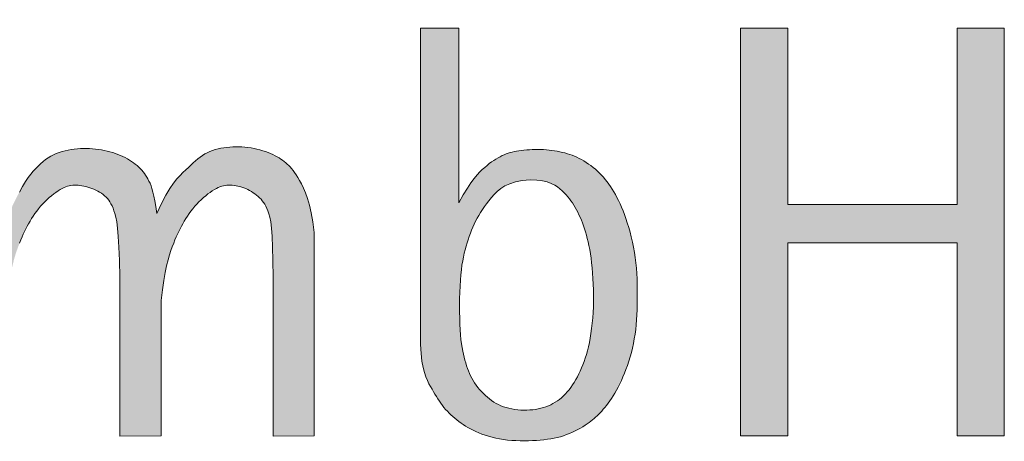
# Model space of a CAD drawing. Header units: metres. Extents: x 0 to 0.185, y 0 to 0.06.
# Tile 59 of 62: x 0.05937 to 0.0651, y 0.05099 to 0.05344. Entities that reach past the tile are written whole.
import ezdxf

# ---------------------------------------------------------------- set-up
doc = ezdxf.new("R2010")
doc.units = ezdxf.units.M
doc.header["$MEASUREMENT"] = 0
doc.layers.add('RAM_Logo_HSB', color=7, linetype='Continuous', lineweight=0, true_color=0x009fd6)

# ---------------------------------------------------------------- blocks, each defined once
blk = doc.blocks.new('hsb_logo')
at = {"layer": 'RAM_Logo_HSB'}
h = blk.add_hatch(color=7, dxfattribs=at)
h.dxf.hatch_style = 1
h.paths.add_polyline_path([(0.0693596, 0.0025803, 0.003969), (0.0693355, 0.0026593, 0.032827), (0.0693319, 0.0026687, 0.001055), (0.0693143, 0.0027063, 0.000681), (0.0692868, 0.0027646, 0.001192), (0.069256, 0.0028293, 0.001997), (0.0692374, 0.0028678, 0.053254), (0.0692151, 0.0029031, 0.020395), (0.0691444, 0.0029857, 0.017517), (0.0690816, 0.0030486, 0.02355), (0.0690313, 0.0030914, 0.02234), (0.0689843, 0.0031244, 0.014703), (0.0689094, 0.0031692, 0.023802), (0.068827, 0.0032101, 0.023204), (0.068739, 0.003244, 0.034665), (0.0686411, 0.0032692, 0.026136), (0.0685083, 0.0032866, 0.019499), (0.0683602, 0.0032924, 0.020893), (0.0682219, 0.0032866, 0.014281), (0.0681042, 0.0032733, 0.02414), (0.0680353, 0.0032602, 0.023338), (0.0679588, 0.0032378, 0.025072), (0.0678899, 0.0032103, 0.016664), (0.0678176, 0.0031741, 0.018429), (0.0677548, 0.0031369, 0.013045), (0.0676985, 0.0030986, 0.014464), (0.0676497, 0.0030614, 0.020627), (0.0675935, 0.0030118, 0.021292), (0.0675433, 0.0029594, 0.018135), (0.0674949, 0.0029003, 0.016283), (0.0674457, 0.0028309, 0.010988), (0.0673932, 0.0027475, 0.023058), (0.0673709, 0.0027062, 0.006422), (0.0673479, 0.0026568, 0.004987), (0.0673198, 0.0025925, 0.003875), (0.0672982, 0.0025407, 0.004939), (0.067282, 0.0024997, 0.023549), (0.0672649, 0.0024481, 0.009486), (0.067231, 0.0023175, 0.012876), (0.0672151, 0.0022429, 0.009405), (0.067198, 0.0021399, 0.031213), (0.0671803, 0.0019288, 0.016943), (0.0671853, 0.0015387, 0.005281), (0.0671965, 0.0013421, 0.015127), (0.0672032, 0.0012736, 0.013484), (0.0672217, 0.0011557, 0.011755), (0.0672496, 0.0010217, 0.008789), (0.0672776, 0.0009107, 0.016468), (0.0672955, 0.0008522, 0.014763), (0.0673146, 0.0008016, 0.005289), (0.0673734, 0.0006625, 0.01047), (0.0674297, 0.0005401, 0.025172), (0.0674567, 0.000491, 0.04199), (0.0674912, 0.0004443, 0.018766), (0.0675804, 0.0003501, 0.007897), (0.0676499, 0.0002842, 0.01183), (0.0676979, 0.0002421, 0.021091), (0.0677498, 0.0002024, 0.015713), (0.0678232, 0.0001543, 0.034085), (0.0679083, 0.0001099, 0.029012), (0.068014, 0.0000708, 0.023535), (0.0680836, 0.000053, 0.016274), (0.0681859, 0.0000355, 0.031678), (0.0684024, 0.0000194, 0.026844), (0.0686582, 0.0000305, 0.010951), (0.0687901, 0.0000462, 0.040745), (0.068825, 0.000054, 0.014317), (0.0688878, 0.0000757, 0.009946), (0.0689767, 0.0001113, 0.003861), (0.0690931, 0.0001616, 0.019719), (0.0691154, 0.0001725, 0.005992), (0.0691787, 0.0002077, -0.000393), (0.069242, 0.0002428, -0.002001), (0.0692824, 0.000265, -0.001055), (0.0693594, 0.0003066), (0.0693594, 0.0018524), (0.0682728, 0.0018524), (0.0682728, 0.0015664), (0.0690016, 0.0015664), (0.0690016, 0.0004771, -0.033653), (0.0689522, 0.0004231, -0.025233), (0.068839, 0.0003633, -0.037882), (0.0687739, 0.0003389, -0.003068), (0.0687106, 0.0003209, -0.004857), (0.0686705, 0.0003101, -0.007201), (0.0686292, 0.0003001, -0.004106), (0.0685564, 0.0002842, -0.051765), (0.0684305, 0.0002711, -0.044464), (0.0682839, 0.0002842, -0.021099), (0.0682085, 0.000301, -0.023996), (0.0681438, 0.0003218, -0.025909), (0.0680495, 0.0003628, -0.038119), (0.0679893, 0.0003986, -0.021239), (0.0679413, 0.0004356, -0.02059), (0.0678951, 0.0004778, -0.018416), (0.0678444, 0.0005321, -0.022036), (0.0678057, 0.0005807, -0.025741), (0.0677621, 0.0006478, -0.025201), (0.0677247, 0.0007206, -0.013182), (0.0676984, 0.0007833, -0.009452), (0.0676656, 0.0008724, -0.015284), (0.0676115, 0.0010458, -0.034026), (0.0675949, 0.0011258, -0.00437), (0.0675857, 0.0011972, -0.002331), (0.0675704, 0.0013312, -0.001807), (0.0675499, 0.0015242, -0.028589), (0.0675508, 0.0016614, 0.00247), (0.0675522, 0.0017875, 0.00318), (0.0675522, 0.0019044, -0.005691), (0.0675522, 0.0020213, -0.036754), (0.0675602, 0.0021145, -0.023123), (0.0675904, 0.0022601, -0.012128), (0.0676154, 0.0023488, -0.008923), (0.0676544, 0.0024677, -0.01415), (0.0676996, 0.0025866, -0.024245), (0.0677313, 0.0026538, -0.03648), (0.0677694, 0.0027144, -0.034424), (0.0678184, 0.0027722, -0.013237), (0.0678638, 0.0028164, -0.013441), (0.0679108, 0.0028575, -0.01372), (0.0679772, 0.0029096, -0.035342), (0.0680049, 0.0029272, -0.016975), (0.0680297, 0.0029395, -0.007764), (0.0680851, 0.0029637, -0.009599), (0.0681255, 0.0029798, -0.009099), (0.0681687, 0.0029951, -0.054961), (0.0682155, 0.0030052, -0.021589), (0.068337, 0.0030124, -0.033731), (0.0684652, 0.0030058, -0.041275), (0.068568, 0.0029848, -0.031558), (0.0686481, 0.0029559, -0.034086), (0.0687181, 0.0029196, -0.026272), (0.0687888, 0.0028714, -0.045265), (0.0688255, 0.0028378, -0.022756), (0.0688618, 0.002794, -0.027509), (0.0688881, 0.002755, -0.011906), (0.0689135, 0.00271, -0.012898), (0.0689348, 0.0026673, -0.017619), (0.0689612, 0.0026056, -0.042129), (0.068969, 0.0025786, -0.014357), (0.068971, 0.0025674, -0.00185), (0.0689831, 0.00248, -0.008099), (0.0689875, 0.0024434, -0.004925), (0.0689931, 0.0023829), (0.0693665, 0.0023829, 0.045903), (0.0693731, 0.0024978, 0.063409)])
h.paths.add_polyline_path([(0.0718429, 0.001557), (0.0718529, 0.0015823), (0.0718628, 0.0016058), (0.0718726, 0.001628), (0.0718825, 0.001649), (0.0718925, 0.0016692), (0.0719029, 0.0016889), (0.0719137, 0.0017085), (0.0719251, 0.0017282), (0.071937, 0.0017478), (0.0719496, 0.0017675), (0.0719628, 0.001787), (0.0719766, 0.0018062), (0.0719912, 0.0018251), (0.0720064, 0.0018435), (0.0720224, 0.0018614), (0.0720391, 0.0018787), (0.0720563, 0.0018952), (0.0720738, 0.0019109), (0.0720915, 0.0019256), (0.072109, 0.0019393), (0.0721263, 0.0019519), (0.072143, 0.0019632), (0.0721591, 0.0019731), (0.0721818, 0.0019858), (0.0722094, 0.0019975), (0.0722357, 0.0020046), (0.0722621, 0.0020079), (0.0722904, 0.002008), (0.0723124, 0.0020058), (0.0723273, 0.0020036), (0.0723424, 0.0020006), (0.0723576, 0.0019968), (0.0723729, 0.0019922), (0.072388, 0.0019869), (0.0724031, 0.0019807), (0.072418, 0.0019738), (0.0724326, 0.0019662), (0.0724468, 0.001958), (0.0724607, 0.0019492), (0.072474, 0.00194), (0.0724868, 0.0019303), (0.0725054, 0.0019149), (0.0725268, 0.0018931), (0.0725409, 0.0018743), (0.0725501, 0.0018602), (0.0725588, 0.0018447), (0.0725671, 0.0018273), (0.0725751, 0.001808), (0.0725828, 0.0017859), (0.0725901, 0.0017583), (0.0725968, 0.0017219), (0.0726026, 0.0016733), (0.0726076, 0.0016094), (0.0726113, 0.0015268), (0.0726138, 0.0014223), (0.0726148, 0.0012925), (0.0726148, 0.000058), (0.0729347, 0.0000617), (0.0729347, 0.0016407), (0.0729238, 0.0017219), (0.0729111, 0.0017921), (0.0728971, 0.0018525), (0.0728822, 0.0019041), (0.0728667, 0.001948), (0.0728511, 0.0019854), (0.0728357, 0.0020171), (0.0728209, 0.0020444), (0.072807, 0.0020681), (0.0727939, 0.0020888), (0.0727816, 0.0021069), (0.0727698, 0.0021227), (0.0727583, 0.0021366), (0.0727471, 0.0021491), (0.0727359, 0.0021604), (0.0727246, 0.002171), (0.0727131, 0.0021813), (0.0727011, 0.0021912), (0.0726887, 0.0022008), (0.0726756, 0.0022101), (0.0726617, 0.0022192), (0.0726469, 0.002228), (0.0726311, 0.0022366), (0.0726141, 0.0022449), (0.0725958, 0.0022531), (0.0725764, 0.0022609), (0.0725559, 0.0022684), (0.0725346, 0.0022754), (0.0725126, 0.0022819), (0.0724899, 0.0022878), (0.0724669, 0.0022929), (0.0724435, 0.0022972), (0.07242, 0.0023007), (0.0723964, 0.0023033), (0.0723727, 0.002305), (0.0723491, 0.0023059), (0.0723254, 0.0023059), (0.0723019, 0.0023052), (0.0722785, 0.0023036), (0.0722554, 0.0023013), (0.0722324, 0.0022982), (0.0722098, 0.0022943), (0.0721876, 0.0022894), (0.0721658, 0.0022837), (0.0721445, 0.0022769), (0.0721238, 0.002269), (0.0721038, 0.00226), (0.0720844, 0.0022498), (0.0720659, 0.0022383), (0.0720478, 0.0022256), (0.07203, 0.0022118), (0.0720123, 0.0021968), (0.0719944, 0.0021808), (0.0719759, 0.0021638), (0.0719568, 0.0021458), (0.0719367, 0.0021269), (0.0719153, 0.0021068), (0.0718925, 0.002084), (0.071868, 0.0020567), (0.0718416, 0.0020231), (0.071813, 0.0019813), (0.0717821, 0.0019295), (0.0717484, 0.001866), (0.071712, 0.0017888), (0.0717042, 0.0018411), (0.0716966, 0.0018855), (0.0716892, 0.0019229), (0.0716818, 0.0019543), (0.0716744, 0.0019807), (0.0716669, 0.002003), (0.0716591, 0.0020224), (0.0716512, 0.0020397), (0.0716428, 0.0020558), (0.0716341, 0.0020709), (0.071625, 0.0020852), (0.0716154, 0.0020988), (0.0716052, 0.0021118), (0.0715945, 0.0021242), (0.0715832, 0.0021363), (0.0715712, 0.002148), (0.0715585, 0.0021595), (0.0715451, 0.0021707), (0.071531, 0.0021816), (0.0715161, 0.0021923), (0.0715005, 0.0022025), (0.0714841, 0.0022123), (0.0714669, 0.0022217), (0.0714489, 0.0022306), (0.0714301, 0.0022389), (0.0714105, 0.0022467), (0.0713903, 0.0022539), (0.0713694, 0.0022605), (0.0713481, 0.0022666), (0.0713263, 0.002272), (0.0713041, 0.0022768), (0.0712817, 0.002281), (0.071259, 0.0022846), (0.0712361, 0.0022875), (0.0712131, 0.0022898), (0.0711899, 0.0022913), (0.0711665, 0.0022921), (0.0711429, 0.0022922), (0.0711192, 0.0022915), (0.0710954, 0.00229), (0.0710714, 0.0022877), (0.0710475, 0.0022845), (0.0710236, 0.0022804), (0.071, 0.0022753), (0.0709766, 0.0022691), (0.0709537, 0.0022618), (0.0709313, 0.0022533), (0.0709095, 0.0022435), (0.0708884, 0.0022325), (0.070868, 0.0022201), (0.0708481, 0.0022063), (0.0708286, 0.0021911), (0.0708094, 0.0021744), (0.0707904, 0.0021563), (0.0707715, 0.0021366), (0.0707525, 0.0021154), (0.0707334, 0.0020924), (0.0707136, 0.0020662), (0.0706926, 0.0020353), (0.0706697, 0.0019982), (0.0706445, 0.0019532), (0.0706163, 0.0018988), (0.0705846, 0.0018335), (0.0705488, 0.0017557), (0.0705488, 0.0022591), (0.0702289, 0.0022554), (0.0702289, 0.000058), (0.0705488, 0.0000617), (0.0705488, 0.0011123), (0.0705586, 0.0011961), (0.070569, 0.0012683), (0.0705799, 0.00133), (0.070591, 0.0013827), (0.0706022, 0.0014276), (0.0706134, 0.0014662), (0.0706245, 0.0014998), (0.0706353, 0.0015297), (0.0706457, 0.001557), (0.0706557, 0.0015823), (0.0706656, 0.0016058), (0.0706754, 0.001628), (0.0706853, 0.001649), (0.0706953, 0.0016692), (0.0707057, 0.0016889), (0.0707165, 0.0017085), (0.0707279, 0.0017282), (0.0707399, 0.0017478), (0.0707524, 0.0017675), (0.0707656, 0.001787), (0.0707795, 0.0018062), (0.070794, 0.0018251), (0.0708093, 0.0018435), (0.0708252, 0.0018614), (0.0708419, 0.0018787), (0.0708591, 0.0018952), (0.0708766, 0.0019109), (0.0708943, 0.0019256), (0.0709118, 0.0019393), (0.0709291, 0.0019519), (0.0709459, 0.0019632), (0.0709619, 0.0019731), (0.0709847, 0.0019858), (0.0710122, 0.0019975), (0.0710385, 0.0020046), (0.0710649, 0.0020079), (0.0710931, 0.002008), (0.0711153, 0.0020059), (0.0711303, 0.0020038), (0.0711456, 0.0020009), (0.071161, 0.0019974), (0.0711766, 0.0019932), (0.0711922, 0.0019882), (0.0712078, 0.0019827), (0.0712233, 0.0019764), (0.0712385, 0.0019695), (0.0712534, 0.001962), (0.0712678, 0.0019538), (0.0712816, 0.0019451), (0.0713014, 0.0019309), (0.071324, 0.0019099), (0.0713384, 0.0018917), (0.0713475, 0.0018783), (0.071356, 0.0018636), (0.0713641, 0.0018473), (0.0713718, 0.0018293), (0.0713792, 0.0018094), (0.0713865, 0.0017868), (0.0713936, 0.0017589), (0.0714004, 0.0017222), (0.0714067, 0.0016735), (0.0714125, 0.0016095), (0.0714177, 0.0015269), (0.0714223, 0.0014223), (0.0714261, 0.0012925), (0.0714261, 0.000058), (0.071746, 0.0000617), (0.071746, 0.0011123), (0.0717558, 0.0011961), (0.0717662, 0.0012683), (0.071777, 0.00133), (0.0717881, 0.0013827), (0.0717994, 0.0014276), (0.0718106, 0.0014662), (0.0718217, 0.0014998), (0.0718325, 0.0015297)])
h.paths.add_polyline_path([(0.0782932, 0.0032263), (0.0779262, 0.0032263), (0.0779262, 0.0018582), (0.0766115, 0.0018582), (0.0766115, 0.0032263), (0.0762445, 0.0032263), (0.0762445, 0.0000617), (0.0766115, 0.0000617), (0.0766115, 0.001559), (0.0779262, 0.001559), (0.0779262, 0.0000617), (0.0782932, 0.0000617)])
h.paths.add_polyline_path([(0.0752973, 0.0018889), (0.0752853, 0.0019126), (0.0752731, 0.0019352), (0.0752607, 0.0019568), (0.0752481, 0.0019774), (0.0752352, 0.0019972), (0.0752221, 0.0020163), (0.0752086, 0.0020346), (0.0751946, 0.0020521), (0.0751802, 0.0020691), (0.0751654, 0.0020855), (0.0751499, 0.0021013), (0.0751339, 0.0021166), (0.0751173, 0.0021314), (0.0751003, 0.0021456), (0.0750829, 0.0021592), (0.0750651, 0.002172), (0.0750472, 0.0021842), (0.0750291, 0.0021955), (0.0750109, 0.002206), (0.0749928, 0.0022156), (0.0749745, 0.0022244), (0.0749562, 0.0022324), (0.0749377, 0.0022397), (0.0749191, 0.0022463), (0.0749002, 0.0022523), (0.0748811, 0.0022577), (0.0748616, 0.0022626), (0.0748418, 0.002267), (0.0748216, 0.002271), (0.0748011, 0.0022745), (0.0747802, 0.0022775), (0.0747591, 0.00228), (0.0747377, 0.002282), (0.074716, 0.0022834), (0.074694, 0.0022843), (0.0746718, 0.0022846), (0.0746496, 0.0022844), (0.0746275, 0.0022837), (0.0746056, 0.0022825), (0.0745841, 0.002281), (0.0745633, 0.002279), (0.0745432, 0.0022767), (0.074524, 0.0022741), (0.0745059, 0.0022713), (0.0744886, 0.002268), (0.0744722, 0.0022644), (0.0744562, 0.0022602), (0.0744407, 0.0022555), (0.0744253, 0.00225), (0.0744099, 0.0022439), (0.0743944, 0.0022369), (0.0743785, 0.002229), (0.0743623, 0.0022201), (0.0743457, 0.0022103), (0.0743289, 0.0021995), (0.0743116, 0.0021877), (0.0742941, 0.0021749), (0.0742763, 0.002161), (0.0742581, 0.002146), (0.0742396, 0.0021297), (0.0742202, 0.002111), (0.0741994, 0.0020884), (0.0741768, 0.0020607), (0.0741517, 0.0020265), (0.0741236, 0.0019845), (0.0740921, 0.0019332), (0.0740564, 0.0018715), (0.0740564, 0.0032263), (0.0737595, 0.0032263), (0.0737595, 0.0007715), (0.073764, 0.0007012), (0.0737708, 0.0006423), (0.0737794, 0.0005933), (0.0737895, 0.0005528), (0.0738008, 0.0005192), (0.0738128, 0.0004909), (0.0738251, 0.0004666), (0.0738373, 0.0004446), (0.0738492, 0.0004238), (0.0738607, 0.0004038), (0.073872, 0.0003845), (0.0738833, 0.000366), (0.0738945, 0.0003482), (0.0739059, 0.000331), (0.0739175, 0.0003144), (0.0739295, 0.0002983), (0.0739419, 0.0002827), (0.0739549, 0.0002675), (0.0739682, 0.0002528), (0.0739821, 0.0002386), (0.0739964, 0.0002247), (0.0740111, 0.0002113), (0.0740263, 0.0001982), (0.0740419, 0.0001855), (0.074058, 0.0001731), (0.0740745, 0.000161), (0.0740917, 0.0001493), (0.0741096, 0.0001379), (0.0741283, 0.0001268), (0.0741479, 0.0001161), (0.0741685, 0.0001056), (0.0741902, 0.0000954), (0.074213, 0.0000855), (0.0742371, 0.0000759), (0.0742623, 0.0000669), (0.0742886, 0.0000585), (0.074316, 0.0000508), (0.0743445, 0.0000439), (0.074374, 0.0000379), (0.0744045, 0.000033), (0.074436, 0.0000291), (0.0744682, 0.0000263), (0.0745008, 0.0000245), (0.0745336, 0.0000236), (0.0745662, 0.0000234), (0.0745984, 0.0000239), (0.0746299, 0.0000251), (0.0746604, 0.0000268), (0.0746897, 0.000029), (0.0747178, 0.0000316), (0.0747449, 0.0000349), (0.0747712, 0.0000388), (0.0747966, 0.0000435), (0.0748214, 0.000049), (0.0748457, 0.0000553), (0.0748696, 0.0000627), (0.0748931, 0.000071), (0.0749162, 0.0000801), (0.0749387, 0.0000899), (0.0749606, 0.0001003), (0.0749815, 0.000111), (0.0750014, 0.0001219), (0.0750202, 0.0001328), (0.0750376, 0.0001436), (0.0750536, 0.0001541), (0.0750684, 0.0001643), (0.0750822, 0.0001746), (0.0750951, 0.0001848), (0.0751074, 0.0001952), (0.0751192, 0.0002059), (0.0751309, 0.000217), (0.0751426, 0.0002287), (0.0751544, 0.000241), (0.0751665, 0.000254), (0.0751787, 0.0002679), (0.0751911, 0.0002826), (0.0752037, 0.0002982), (0.0752163, 0.0003149), (0.0752291, 0.0003327), (0.075242, 0.0003517), (0.075255, 0.0003718), (0.075268, 0.0003933), (0.075281, 0.0004159), (0.0752939, 0.0004398), (0.0753066, 0.0004649), (0.0753192, 0.0004913), (0.0753316, 0.0005189), (0.0753437, 0.0005477), (0.0753554, 0.0005777), (0.0753667, 0.0006088), (0.0753774, 0.000641), (0.0753876, 0.000674), (0.075397, 0.000708), (0.0754057, 0.0007427), (0.0754134, 0.000778), (0.0754201, 0.0008139), (0.0754258, 0.0008503), (0.0754305, 0.0008872), (0.0754343, 0.0009245), (0.0754372, 0.0009624), (0.0754395, 0.0010006), (0.0754411, 0.0010394), (0.0754423, 0.0010786), (0.075443, 0.0011183), (0.0754433, 0.0011584), (0.0754432, 0.0011989), (0.0754425, 0.0012398), (0.0754412, 0.0012808), (0.0754391, 0.001322), (0.0754362, 0.0013632), (0.0754322, 0.0014044), (0.0754272, 0.0014455), (0.075421, 0.0014863), (0.0754137, 0.0015268), (0.0754054, 0.0015665), (0.0753964, 0.0016055), (0.0753867, 0.0016433), (0.0753764, 0.0016799), (0.0753657, 0.001715), (0.0753547, 0.0017483), (0.0753436, 0.0017798), (0.0753323, 0.0018094), (0.0753208, 0.0018374), (0.0753092, 0.0018639)])
h.paths.add_polyline_path([(0.0749808, 0.0017983), (0.0749904, 0.0017786), (0.0749996, 0.0017582), (0.0750086, 0.0017371), (0.0750172, 0.0017153), (0.0750255, 0.0016928), (0.0750334, 0.0016696), (0.075041, 0.0016457), (0.0750483, 0.0016208), (0.0750551, 0.0015949), (0.0750616, 0.0015677), (0.0750677, 0.0015389), (0.0750735, 0.0015083), (0.0750788, 0.0014758), (0.0750838, 0.0014411), (0.0750884, 0.0014041), (0.0750925, 0.001365), (0.075096, 0.0013242), (0.075099, 0.0012821), (0.0751012, 0.0012389), (0.0751027, 0.0011951), (0.0751034, 0.0011509), (0.0751032, 0.0011067), (0.075102, 0.0010629), (0.0750999, 0.0010197), (0.0750969, 0.0009773), (0.0750931, 0.0009359), (0.0750886, 0.0008958), (0.0750833, 0.0008572), (0.0750774, 0.0008202), (0.0750709, 0.0007852), (0.0750639, 0.0007523), (0.0750563, 0.0007213), (0.0750482, 0.0006921), (0.0750396, 0.0006644), (0.0750304, 0.000638), (0.0750208, 0.0006128), (0.0750107, 0.0005885), (0.0750001, 0.000565), (0.0749891, 0.000542), (0.0749775, 0.0005196), (0.0749656, 0.000498), (0.0749532, 0.000477), (0.0749403, 0.000457), (0.0749271, 0.0004378), (0.0749134, 0.0004196), (0.0748993, 0.0004025), (0.0748848, 0.0003866), (0.0748698, 0.0003717), (0.0748545, 0.0003579), (0.0748387, 0.0003451), (0.0748224, 0.0003334), (0.0748056, 0.0003226), (0.0747884, 0.0003127), (0.0747706, 0.0003036), (0.0747524, 0.0002954), (0.0747335, 0.0002881), (0.0747142, 0.0002816), (0.0746943, 0.0002759), (0.0746737, 0.0002712), (0.0746526, 0.0002674), (0.0746309, 0.0002644), (0.0746085, 0.0002624), (0.0745856, 0.0002614), (0.0745622, 0.0002613), (0.0745385, 0.0002621), (0.0745148, 0.000264), (0.0744914, 0.0002668), (0.0744682, 0.0002705), (0.0744457, 0.0002753), (0.074424, 0.000281), (0.0744032, 0.0002878), (0.0743834, 0.0002955), (0.0743644, 0.0003042), (0.0743461, 0.0003138), (0.0743285, 0.0003243), (0.0743115, 0.0003357), (0.074295, 0.000348), (0.0742789, 0.000361), (0.0742632, 0.0003749), (0.0742479, 0.0003896), (0.0742331, 0.0004049), (0.0742189, 0.0004209), (0.0742053, 0.0004375), (0.0741924, 0.0004546), (0.0741802, 0.0004721), (0.0741689, 0.0004901), (0.0741584, 0.0005084), (0.0741488, 0.000527), (0.07414, 0.0005461), (0.0741318, 0.0005657), (0.0741242, 0.0005857), (0.0741171, 0.0006063), (0.0741105, 0.0006274), (0.0741042, 0.0006491), (0.0740982, 0.0006714), (0.0740925, 0.0006949), (0.0740873, 0.0007199), (0.0740824, 0.000747), (0.074078, 0.0007765), (0.074074, 0.0008089), (0.0740706, 0.0008447), (0.0740678, 0.0008844), (0.0740656, 0.0009281), (0.0740641, 0.0009752), (0.0740632, 0.0010245), (0.074063, 0.0010751), (0.0740635, 0.001126), (0.0740647, 0.0011761), (0.0740666, 0.0012244), (0.0740693, 0.0012699), (0.0740727, 0.0013119), (0.0740769, 0.0013505), (0.0740817, 0.0013861), (0.0740871, 0.0014192), (0.074093, 0.00145), (0.0740995, 0.001479), (0.0741064, 0.0015066), (0.0741137, 0.0015332), (0.0741213, 0.0015592), (0.0741293, 0.0015846), (0.0741378, 0.0016096), (0.0741467, 0.001634), (0.0741561, 0.001658), (0.0741661, 0.0016816), (0.0741766, 0.0017049), (0.0741879, 0.001728), (0.0741998, 0.0017507), (0.0742125, 0.0017733), (0.0742261, 0.0017959), (0.0742407, 0.0018184), (0.0742564, 0.0018411), (0.0742732, 0.001864), (0.0742913, 0.0018872), (0.0743108, 0.0019108), (0.0743319, 0.0019348), (0.0743556, 0.0019584), (0.0743829, 0.0019809), (0.074415, 0.0020015), (0.0744528, 0.0020194), (0.0744976, 0.0020338), (0.0745504, 0.0020439), (0.0746122, 0.0020488), (0.0746637, 0.0020467), (0.0747075, 0.0020411), (0.0747444, 0.0020326), (0.0747754, 0.0020217), (0.0748015, 0.0020088), (0.0748235, 0.0019945), (0.0748425, 0.0019794), (0.0748594, 0.0019639), (0.074875, 0.0019484), (0.0748895, 0.001933), (0.0749031, 0.0019176), (0.0749159, 0.001902), (0.0749279, 0.001886), (0.0749393, 0.0018697), (0.0749502, 0.0018529), (0.0749607, 0.0018354), (0.0749709, 0.0018172)], flags=16)
at = {"layer": 'RAM_Logo_HSB', "color": 7}
for p, q in [((0.0762445, 0.0000617), (0.0762445, 0.0032263)), ((0.0762445, 0.0032263), (0.0766115, 0.0032263)), ((0.0766115, 0.0018582), (0.0766115, 0.0032263)), ((0.0779262, 0.0032263), (0.0782932, 0.0032263)), ((0.0779262, 0.0018582), (0.0779262, 0.0032263)), ((0.0782932, 0.0000617), (0.0782932, 0.0032263)), ((0.0766115, 0.0018582), (0.0779262, 0.0018582)), ((0.0766115, 0.0000617), (0.0766115, 0.001559)), ((0.0766115, 0.001559), (0.0779262, 0.001559)), ((0.0779262, 0.0000617), (0.0779262, 0.001559)), ((0.0762445, 0.0000617), (0.0766115, 0.0000617)), ((0.0779262, 0.0000617), (0.0782932, 0.0000617))]:
    blk.add_line(p, q, dxfattribs=at)
blk.add_lwpolyline([(0.0740564, 0.0032263), (0.0740564, 0.0018715), (0.0740921, 0.0019332), (0.0741236, 0.0019845), (0.0741517, 0.0020265), (0.0741768, 0.0020607), (0.0741994, 0.0020884), (0.0742202, 0.002111), (0.0742396, 0.0021297), (0.0742581, 0.002146), (0.0742763, 0.002161), (0.0742941, 0.0021749), (0.0743116, 0.0021877), (0.0743289, 0.0021995), (0.0743457, 0.0022103), (0.0743623, 0.0022201), (0.0743785, 0.002229), (0.0743944, 0.0022369), (0.0744099, 0.0022439), (0.0744253, 0.00225), (0.0744407, 0.0022555), (0.0744562, 0.0022602), (0.0744722, 0.0022644), (0.0744886, 0.002268), (0.0745059, 0.0022713), (0.074524, 0.0022741), (0.0745432, 0.0022767), (0.0745633, 0.002279), (0.0745841, 0.002281), (0.0746056, 0.0022825), (0.0746275, 0.0022837), (0.0746496, 0.0022844), (0.0746718, 0.0022846), (0.074694, 0.0022843), (0.074716, 0.0022834), (0.0747377, 0.002282), (0.0747591, 0.00228), (0.0747802, 0.0022775), (0.0748011, 0.0022745), (0.0748216, 0.002271), (0.0748418, 0.002267), (0.0748616, 0.0022626), (0.0748811, 0.0022577), (0.0749002, 0.0022523), (0.0749191, 0.0022463), (0.0749377, 0.0022397), (0.0749562, 0.0022324), (0.0749745, 0.0022244), (0.0749928, 0.0022156), (0.0750109, 0.002206), (0.0750291, 0.0021955), (0.0750472, 0.0021842), (0.0750651, 0.002172), (0.0750829, 0.0021592), (0.0751003, 0.0021456), (0.0751173, 0.0021314), (0.0751339, 0.0021166), (0.0751499, 0.0021013), (0.0751654, 0.0020855), (0.0751802, 0.0020691), (0.0751946, 0.0020521), (0.0752086, 0.0020346), (0.0752221, 0.0020163), (0.0752352, 0.0019972), (0.0752481, 0.0019774), (0.0752607, 0.0019568), (0.0752731, 0.0019352), (0.0752853, 0.0019126), (0.0752973, 0.0018889), (0.0753092, 0.0018639), (0.0753208, 0.0018374), (0.0753323, 0.0018094), (0.0753436, 0.0017798), (0.0753547, 0.0017483), (0.0753657, 0.001715), (0.0753764, 0.0016799), (0.0753867, 0.0016433), (0.0753964, 0.0016055), (0.0754054, 0.0015665), (0.0754137, 0.0015268), (0.075421, 0.0014863), (0.0754272, 0.0014455), (0.0754322, 0.0014044), (0.0754362, 0.0013632), (0.0754391, 0.001322), (0.0754412, 0.0012808), (0.0754425, 0.0012398), (0.0754432, 0.0011989), (0.0754433, 0.0011584), (0.075443, 0.0011183), (0.0754423, 0.0010786), (0.0754411, 0.0010394), (0.0754395, 0.0010006), (0.0754372, 0.0009624), (0.0754343, 0.0009245), (0.0754305, 0.0008872), (0.0754258, 0.0008503), (0.0754201, 0.0008139), (0.0754134, 0.000778), (0.0754057, 0.0007427), (0.075397, 0.000708), (0.0753876, 0.000674), (0.0753774, 0.000641), (0.0753667, 0.0006088), (0.0753554, 0.0005777), (0.0753437, 0.0005477), (0.0753316, 0.0005189), (0.0753192, 0.0004913), (0.0753066, 0.0004649), (0.0752939, 0.0004398), (0.075281, 0.0004159), (0.075268, 0.0003933), (0.075255, 0.0003718), (0.075242, 0.0003517), (0.0752291, 0.0003327), (0.0752163, 0.0003149), (0.0752037, 0.0002982), (0.0751911, 0.0002826), (0.0751787, 0.0002679), (0.0751665, 0.000254), (0.0751544, 0.000241), (0.0751426, 0.0002287), (0.0751309, 0.000217), (0.0751192, 0.0002059), (0.0751074, 0.0001952), (0.0750951, 0.0001848), (0.0750822, 0.0001746), (0.0750684, 0.0001643), (0.0750536, 0.0001541), (0.0750376, 0.0001436), (0.0750202, 0.0001328), (0.0750014, 0.0001219), (0.0749815, 0.000111), (0.0749606, 0.0001003), (0.0749387, 0.0000899), (0.0749162, 0.0000801), (0.0748931, 0.000071), (0.0748696, 0.0000627), (0.0748457, 0.0000553), (0.0748214, 0.000049), (0.0747966, 0.0000435), (0.0747712, 0.0000388), (0.0747449, 0.0000349), (0.0747178, 0.0000316), (0.0746897, 0.000029), (0.0746604, 0.0000268), (0.0746299, 0.0000251), (0.0745984, 0.0000239), (0.0745662, 0.0000234), (0.0745336, 0.0000236), (0.0745008, 0.0000245), (0.0744682, 0.0000263), (0.074436, 0.0000291), (0.0744045, 0.000033), (0.074374, 0.0000379), (0.0743445, 0.0000439), (0.074316, 0.0000508), (0.0742886, 0.0000585), (0.0742623, 0.0000669), (0.0742371, 0.0000759), (0.074213, 0.0000855), (0.0741902, 0.0000954), (0.0741685, 0.0001056), (0.0741479, 0.0001161), (0.0741283, 0.0001268), (0.0741096, 0.0001379), (0.0740917, 0.0001493), (0.0740745, 0.000161), (0.074058, 0.0001731), (0.0740419, 0.0001855), (0.0740263, 0.0001982), (0.0740111, 0.0002113), (0.0739964, 0.0002247), (0.0739821, 0.0002386), (0.0739682, 0.0002528), (0.0739549, 0.0002675), (0.0739419, 0.0002827), (0.0739295, 0.0002983), (0.0739175, 0.0003144), (0.0739059, 0.000331), (0.0738945, 0.0003482), (0.0738833, 0.000366), (0.073872, 0.0003845), (0.0738607, 0.0004038), (0.0738492, 0.0004238), (0.0738373, 0.0004446), (0.0738251, 0.0004666), (0.0738128, 0.0004909), (0.0738008, 0.0005192), (0.0737895, 0.0005528), (0.0737794, 0.0005933), (0.0737708, 0.0006423), (0.073764, 0.0007012), (0.0737595, 0.0007715), (0.0737595, 0.0032263)], close=True, dxfattribs=at)
for points in [[(0.0706445, 0.0019532), (0.0706697, 0.0019982), (0.0706926, 0.0020353), (0.0707136, 0.0020662), (0.0707334, 0.0020924), (0.0707525, 0.0021154), (0.0707715, 0.0021366), (0.0707904, 0.0021563), (0.0708094, 0.0021744), (0.0708286, 0.0021911), (0.0708481, 0.0022063), (0.070868, 0.0022201), (0.0708884, 0.0022325), (0.0709095, 0.0022435), (0.0709313, 0.0022533), (0.0709537, 0.0022618), (0.0709766, 0.0022691), (0.071, 0.0022753), (0.0710236, 0.0022804), (0.0710475, 0.0022845), (0.0710714, 0.0022877), (0.0710954, 0.00229), (0.0711192, 0.0022915), (0.0711429, 0.0022922), (0.0711665, 0.0022921), (0.0711899, 0.0022913), (0.0712131, 0.0022898), (0.0712361, 0.0022875), (0.071259, 0.0022846), (0.0712817, 0.002281), (0.0713041, 0.0022768), (0.0713263, 0.002272), (0.0713481, 0.0022666), (0.0713694, 0.0022605), (0.0713903, 0.0022539), (0.0714105, 0.0022467), (0.0714301, 0.0022389), (0.0714489, 0.0022306), (0.0714669, 0.0022217), (0.0714841, 0.0022123), (0.0715005, 0.0022025), (0.0715161, 0.0021923), (0.071531, 0.0021816), (0.0715451, 0.0021707), (0.0715585, 0.0021595), (0.0715712, 0.002148), (0.0715832, 0.0021363), (0.0715945, 0.0021242), (0.0716052, 0.0021118), (0.0716154, 0.0020988), (0.071625, 0.0020852), (0.0716341, 0.0020709), (0.0716428, 0.0020558), (0.0716512, 0.0020397), (0.0716591, 0.0020224), (0.0716669, 0.002003), (0.0716744, 0.0019807), (0.0716818, 0.0019543), (0.0716892, 0.0019229), (0.0716966, 0.0018855), (0.0717042, 0.0018411), (0.071712, 0.0017888), (0.0717484, 0.001866), (0.0717821, 0.0019295), (0.071813, 0.0019813), (0.0718416, 0.0020231), (0.071868, 0.0020567), (0.0718925, 0.002084), (0.0719153, 0.0021068), (0.0719367, 0.0021269), (0.0719568, 0.0021458), (0.0719759, 0.0021638), (0.0719944, 0.0021808), (0.0720123, 0.0021968), (0.07203, 0.0022118), (0.0720478, 0.0022256), (0.0720659, 0.0022383), (0.0720844, 0.0022498), (0.0721038, 0.00226), (0.0721238, 0.002269), (0.0721445, 0.0022769), (0.0721658, 0.0022837), (0.0721876, 0.0022894), (0.0722098, 0.0022943), (0.0722324, 0.0022982), (0.0722554, 0.0023013), (0.0722785, 0.0023036), (0.0723019, 0.0023052), (0.0723254, 0.0023059), (0.0723491, 0.0023059), (0.0723727, 0.002305), (0.0723964, 0.0023033), (0.07242, 0.0023007), (0.0724435, 0.0022972), (0.0724669, 0.0022929), (0.0724899, 0.0022878), (0.0725126, 0.0022819), (0.0725346, 0.0022754), (0.0725559, 0.0022684), (0.0725764, 0.0022609), (0.0725958, 0.0022531), (0.0726141, 0.0022449), (0.0726311, 0.0022366), (0.0726469, 0.002228), (0.0726617, 0.0022192), (0.0726756, 0.0022101), (0.0726887, 0.0022008), (0.0727011, 0.0021912), (0.0727131, 0.0021813), (0.0727246, 0.002171), (0.0727359, 0.0021604), (0.0727471, 0.0021491), (0.0727583, 0.0021366), (0.0727698, 0.0021227), (0.0727816, 0.0021069), (0.0727939, 0.0020888), (0.072807, 0.0020681), (0.0728209, 0.0020444), (0.0728357, 0.0020171), (0.0728511, 0.0019854), (0.0728667, 0.001948), (0.0728822, 0.0019041), (0.0728971, 0.0018525), (0.0729111, 0.0017921), (0.0729238, 0.0017219), (0.0729347, 0.0016407), (0.0729347, 0.0000617), (0.0726148, 0.000058), (0.0726148, 0.0012925), (0.0726138, 0.0014223), (0.0726113, 0.0015268), (0.0726076, 0.0016094), (0.0726026, 0.0016733), (0.0725968, 0.0017219), (0.0725901, 0.0017583), (0.0725828, 0.0017859), (0.0725751, 0.001808), (0.0725671, 0.0018273), (0.0725588, 0.0018447), (0.0725501, 0.0018602), (0.0725409, 0.0018743), (0.0725313, 0.0018871), (0.0725211, 0.0018988), (0.0725104, 0.0019098), (0.0724989, 0.0019202), (0.0724868, 0.0019303), (0.072474, 0.00194), (0.0724607, 0.0019492), (0.0724468, 0.001958), (0.0724326, 0.0019662), (0.072418, 0.0019738), (0.0724031, 0.0019807), (0.072388, 0.0019869), (0.0723729, 0.0019922), (0.0723576, 0.0019968), (0.0723424, 0.0020006), (0.0723273, 0.0020036), (0.0723124, 0.0020058), (0.0722977, 0.0020073), (0.0722833, 0.002008), (0.0722693, 0.0020079), (0.0722557, 0.0020071), (0.0722424, 0.0020055), (0.0722293, 0.0020029), (0.072216, 0.0019993), (0.0722026, 0.0019946), (0.0721887, 0.0019888), (0.0721743, 0.0019816), (0.0721591, 0.0019731), (0.072143, 0.0019632), (0.0721263, 0.0019519), (0.072109, 0.0019393), (0.0720915, 0.0019256), (0.0720738, 0.0019109), (0.0720563, 0.0018952), (0.0720391, 0.0018787), (0.0720224, 0.0018614), (0.0720064, 0.0018435), (0.0719912, 0.0018251), (0.0719766, 0.0018062), (0.0719628, 0.001787), (0.0719496, 0.0017675), (0.071937, 0.0017478), (0.0719251, 0.0017282), (0.0719137, 0.0017085), (0.0719029, 0.0016889), (0.0718925, 0.0016692), (0.0718825, 0.001649), (0.0718726, 0.001628), (0.0718628, 0.0016058), (0.0718529, 0.0015823), (0.0718429, 0.001557), (0.0718325, 0.0015297), (0.0718217, 0.0014998), (0.0718106, 0.0014662), (0.0717994, 0.0014276), (0.0717881, 0.0013827), (0.071777, 0.00133), (0.0717662, 0.0012683), (0.0717558, 0.0011961), (0.071746, 0.0011123), (0.071746, 0.0000617), (0.0714261, 0.000058), (0.0714261, 0.0012925), (0.0714223, 0.0014223), (0.0714177, 0.0015269), (0.0714125, 0.0016095), (0.0714067, 0.0016735), (0.0714004, 0.0017222), (0.0713936, 0.0017589), (0.0713865, 0.0017868), (0.0713792, 0.0018094), (0.0713718, 0.0018293), (0.0713641, 0.0018473), (0.071356, 0.0018636), (0.0713475, 0.0018783), (0.0713384, 0.0018917), (0.0713287, 0.001904), (0.0713182, 0.0019153), (0.0713069, 0.0019258), (0.0712947, 0.0019357), (0.0712816, 0.0019451), (0.0712678, 0.0019538), (0.0712534, 0.001962), (0.0712385, 0.0019695), (0.0712233, 0.0019764), (0.0712078, 0.0019827), (0.0711922, 0.0019882), (0.0711766, 0.0019932), (0.071161, 0.0019974), (0.0711456, 0.0020009), (0.0711303, 0.0020038), (0.0711153, 0.0020059), (0.0711005, 0.0020073), (0.0710861, 0.002008), (0.0710721, 0.0020079), (0.0710586, 0.0020071), (0.0710453, 0.0020055), (0.0710321, 0.0020029), (0.0710189, 0.0019993), (0.0710054, 0.0019946), (0.0709916, 0.0019888), (0.0709771, 0.0019816), (0.0709619, 0.0019731), (0.0709459, 0.0019632), (0.0709291, 0.0019519), (0.0709118, 0.0019393), (0.0708943, 0.0019256), (0.0708766, 0.0019109), (0.0708591, 0.0018952), (0.0708419, 0.0018787), (0.0708252, 0.0018614), (0.0708093, 0.0018435), (0.070794, 0.0018251), (0.0707795, 0.0018062), (0.0707656, 0.001787), (0.0707524, 0.0017675), (0.0707399, 0.0017478), (0.0707279, 0.0017282), (0.0707165, 0.0017085), (0.0707057, 0.0016889), (0.0706953, 0.0016692), (0.0706853, 0.001649), (0.0706754, 0.001628), (0.0706656, 0.0016058), (0.0706557, 0.0015823), (0.0706457, 0.001557)], [(0.0746122, 0.0020488), (0.0746637, 0.0020467), (0.0747075, 0.0020411), (0.0747444, 0.0020326), (0.0747754, 0.0020217), (0.0748015, 0.0020088), (0.0748235, 0.0019945), (0.0748425, 0.0019794), (0.0748594, 0.0019639), (0.074875, 0.0019484), (0.0748895, 0.001933), (0.0749031, 0.0019176), (0.0749159, 0.001902), (0.0749279, 0.001886), (0.0749393, 0.0018697), (0.0749502, 0.0018529), (0.0749607, 0.0018354), (0.0749709, 0.0018172), (0.0749808, 0.0017983), (0.0749904, 0.0017786), (0.0749996, 0.0017582), (0.0750086, 0.0017371), (0.0750172, 0.0017153), (0.0750255, 0.0016928), (0.0750334, 0.0016696), (0.075041, 0.0016457), (0.0750483, 0.0016208), (0.0750551, 0.0015949), (0.0750616, 0.0015677), (0.0750677, 0.0015389), (0.0750735, 0.0015083), (0.0750788, 0.0014758), (0.0750838, 0.0014411), (0.0750884, 0.0014041), (0.0750925, 0.001365), (0.075096, 0.0013242), (0.075099, 0.0012821), (0.0751012, 0.0012389), (0.0751027, 0.0011951), (0.0751034, 0.0011509), (0.0751032, 0.0011067), (0.075102, 0.0010629), (0.0750999, 0.0010197), (0.0750969, 0.0009773), (0.0750931, 0.0009359), (0.0750886, 0.0008958), (0.0750833, 0.0008572), (0.0750774, 0.0008202), (0.0750709, 0.0007852), (0.0750639, 0.0007523), (0.0750563, 0.0007213), (0.0750482, 0.0006921), (0.0750396, 0.0006644), (0.0750304, 0.000638), (0.0750208, 0.0006128), (0.0750107, 0.0005885), (0.0750001, 0.000565), (0.0749891, 0.000542), (0.0749775, 0.0005196), (0.0749656, 0.000498), (0.0749532, 0.000477), (0.0749403, 0.000457), (0.0749271, 0.0004378), (0.0749134, 0.0004196), (0.0748993, 0.0004025), (0.0748848, 0.0003866), (0.0748698, 0.0003717), (0.0748545, 0.0003579), (0.0748387, 0.0003451), (0.0748224, 0.0003334), (0.0748056, 0.0003226), (0.0747884, 0.0003127), (0.0747706, 0.0003036), (0.0747524, 0.0002954), (0.0747335, 0.0002881), (0.0747142, 0.0002816), (0.0746943, 0.0002759), (0.0746737, 0.0002712), (0.0746526, 0.0002674), (0.0746309, 0.0002644), (0.0746085, 0.0002624), (0.0745856, 0.0002614), (0.0745622, 0.0002613), (0.0745385, 0.0002621), (0.0745148, 0.000264), (0.0744914, 0.0002668), (0.0744682, 0.0002705), (0.0744457, 0.0002753), (0.074424, 0.000281), (0.0744032, 0.0002878), (0.0743834, 0.0002955), (0.0743644, 0.0003042), (0.0743461, 0.0003138), (0.0743285, 0.0003243), (0.0743115, 0.0003357), (0.074295, 0.000348), (0.0742789, 0.000361), (0.0742632, 0.0003749), (0.0742479, 0.0003896), (0.0742331, 0.0004049), (0.0742189, 0.0004209), (0.0742053, 0.0004375), (0.0741924, 0.0004546), (0.0741802, 0.0004721), (0.0741689, 0.0004901), (0.0741584, 0.0005084), (0.0741488, 0.000527), (0.07414, 0.0005461), (0.0741318, 0.0005657), (0.0741242, 0.0005857), (0.0741171, 0.0006063), (0.0741105, 0.0006274), (0.0741042, 0.0006491), (0.0740982, 0.0006714), (0.0740925, 0.0006949), (0.0740873, 0.0007199), (0.0740824, 0.000747), (0.074078, 0.0007765), (0.074074, 0.0008089), (0.0740706, 0.0008447), (0.0740678, 0.0008844), (0.0740656, 0.0009281), (0.0740641, 0.0009752), (0.0740632, 0.0010245), (0.074063, 0.0010751), (0.0740635, 0.001126), (0.0740647, 0.0011761), (0.0740666, 0.0012244), (0.0740693, 0.0012699), (0.0740727, 0.0013119), (0.0740769, 0.0013505), (0.0740817, 0.0013861), (0.0740871, 0.0014192), (0.074093, 0.00145), (0.0740995, 0.001479), (0.0741064, 0.0015066), (0.0741137, 0.0015332), (0.0741213, 0.0015592), (0.0741293, 0.0015846), (0.0741378, 0.0016096), (0.0741467, 0.001634), (0.0741561, 0.001658), (0.0741661, 0.0016816), (0.0741766, 0.0017049), (0.0741879, 0.001728), (0.0741998, 0.0017507), (0.0742125, 0.0017733), (0.0742261, 0.0017959), (0.0742407, 0.0018184), (0.0742564, 0.0018411), (0.0742732, 0.001864), (0.0742913, 0.0018872), (0.0743108, 0.0019108), (0.0743319, 0.0019348), (0.0743556, 0.0019584), (0.0743829, 0.0019809), (0.074415, 0.0020015), (0.0744528, 0.0020194), (0.0744976, 0.0020338), (0.0745504, 0.0020439), (0.0746122, 0.0020488)]]:
    blk.add_lwpolyline(points, dxfattribs=at)

msp = doc.modelspace()

# ---------------------------------------------------------------- block references
at = {"layer": 'RAM_Logo_HSB', "xscale": 0.7499999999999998, "yscale": 0.7499999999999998, "zscale": 0.7499999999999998}
msp.add_blockref('hsb_logo', (0.0063798, 0.0509725), dxfattribs=at)

doc.saveas('drawing.dxf')
